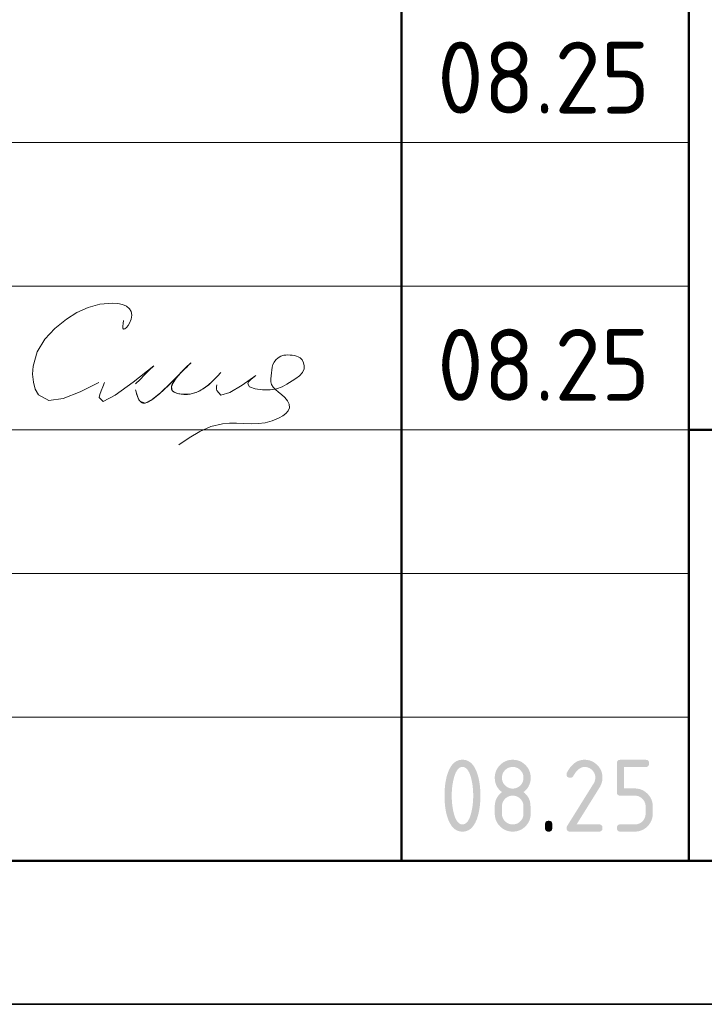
# Model space of a CAD drawing. Header units: millimetres. Extents: x 0 to 21000, y -5 to 14850.
# Tile 11 of 23: x 13586 to 14777, y 0 to 1714. Entities that reach past the tile are written whole.
import ezdxf

# ---------------------------------------------------------------- set-up
doc = ezdxf.new("R2010")
doc.units = ezdxf.units.MM
doc.layers.add('Standard', color=7, linetype='Continuous', lineweight=25)
doc.styles.add('ISOCPEUR', font='txt')

msp = doc.modelspace()

# ---------------------------------------------------------------- hatches: boundary and pattern name
at = {"layer": 'Standard', "linetype": 'Continuous', "lineweight": 25, "transparency": 33554687}
h = msp.add_hatch(color=7, dxfattribs=at)
h.paths.add_polyline_path([(14374.9, 363.1), (14374.9, 367), (14374.7, 370.8), (14374.5, 374.6), (14374.1, 378.2), (14373.7, 381.9), (14373.1, 385.4), (14372.4, 389), (14371.6, 392.4), (14371, 395), (14370.3, 397.3), (14369.6, 399.5), (14368.8, 401.5), (14368, 403.4), (14367.1, 405), (14366.2, 406.6), (14365.3, 407.9), (14364.3, 409.2), (14363.3, 410.2), (14362.2, 411.2), (14361.1, 411.8), (14360, 412.5), (14358.8, 412.8), (14357.5, 413.1), (14356.2, 413.1), (14355, 413.1), (14353.8, 412.8), (14352.6, 412.5), (14351.4, 411.8), (14350.3, 411.2), (14349.3, 410.2), (14348.2, 409.2), (14347.3, 407.9), (14346.3, 406.6), (14345.5, 405), (14344.6, 403.4), (14343.8, 401.4), (14343, 399.5), (14342.3, 397.2), (14341.6, 394.9), (14341, 392.3), (14340.1, 388.8), (14339.5, 385.2), (14338.8, 381.6), (14338.4, 378), (14338, 374.4), (14337.8, 370.6), (14337.6, 366.9), (14337.6, 363.1), (14337.6, 359.3), (14337.8, 355.5), (14338, 351.8), (14338.4, 348.1), (14338.8, 344.5), (14339.4, 340.9), (14340, 337.3), (14340.9, 333.9), (14341.5, 331.3), (14342.2, 329), (14342.9, 326.8), (14343.7, 324.8), (14344.5, 322.9), (14345.4, 321.3), (14346.3, 319.6), (14347.2, 318.4), (14348.2, 317.1), (14349.2, 316.1), (14350.3, 315.1), (14351.4, 314.5), (14352.5, 313.8), (14353.7, 313.5), (14354.9, 313.2), (14356.2, 313.2), (14357.5, 313.2), (14358.8, 313.5), (14360, 313.8), (14361.1, 314.5), (14362.2, 315.1), (14363.3, 316.1), (14364.3, 317.1), (14365.3, 318.4), (14366.2, 319.6), (14367.1, 321.3), (14368, 322.9), (14368.8, 324.8), (14369.6, 326.8), (14370.3, 329), (14371, 331.3), (14371.6, 333.9), (14372.4, 337.3), (14373.1, 340.9), (14373.7, 344.5), (14374.1, 348.1), (14374.5, 351.8), (14374.7, 355.5), (14374.9, 359.3)])
h.paths.add_polyline_path([(14387.4, 363.1), (14387.4, 360.4), (14387.4, 357.7), (14387.3, 355), (14387.1, 352.3), (14386.9, 349.7), (14386.7, 347.2), (14386.4, 344.7), (14386.1, 342.3), (14385.7, 339.9), (14385.3, 337.6), (14384.9, 335.3), (14384.4, 333), (14383.8, 330.8), (14383.2, 328.7), (14382.6, 326.5), (14382, 324.5), (14381, 321.5), (14379.8, 318.9), (14378.6, 316.3), (14377.3, 314.1), (14376, 311.8), (14374.6, 310), (14373.1, 308.1), (14371.5, 306.6), (14369.9, 305.1), (14368.1, 304), (14366.4, 302.9), (14364.5, 302.1), (14362.6, 301.4), (14360.5, 301), (14358.5, 300.6), (14356.2, 300.6), (14354, 300.6), (14352, 301), (14349.9, 301.4), (14348, 302.1), (14346.1, 302.9), (14344.3, 304), (14342.6, 305.1), (14341, 306.6), (14339.4, 308.1), (14337.9, 309.9), (14336.5, 311.8), (14335.2, 314), (14333.9, 316.2), (14332.7, 318.8), (14331.5, 321.4), (14330.5, 324.4), (14329.8, 326.4), (14329.2, 328.6), (14328.6, 330.7), (14328.1, 332.9), (14327.6, 335.2), (14327.2, 337.5), (14326.8, 339.8), (14326.4, 342.2), (14326.1, 344.7), (14325.8, 347.2), (14325.6, 349.7), (14325.4, 352.3), (14325.2, 354.9), (14325.1, 357.6), (14325.1, 360.3), (14325.1, 363.1), (14325.1, 365.9), (14325.1, 368.7), (14325.2, 371.4), (14325.4, 374), (14325.6, 376.6), (14325.8, 379.1), (14326.1, 381.6), (14326.4, 384), (14326.8, 386.5), (14327.2, 388.8), (14327.6, 391.1), (14328.1, 393.3), (14328.6, 395.6), (14329.2, 397.7), (14329.8, 399.8), (14330.5, 401.9), (14331.5, 404.8), (14332.7, 407.4), (14333.9, 410), (14335.2, 412.3), (14336.5, 414.5), (14337.9, 416.4), (14339.4, 418.2), (14341, 419.7), (14342.6, 421.2), (14344.3, 422.3), (14346.1, 423.4), (14348, 424.2), (14349.9, 424.9), (14352, 425.3), (14354, 425.6), (14356.2, 425.6), (14358.5, 425.6), (14360.5, 425.3), (14362.6, 424.9), (14364.5, 424.2), (14366.4, 423.4), (14368.1, 422.3), (14369.9, 421.2), (14371.5, 419.7), (14373.1, 418.2), (14374.6, 416.3), (14376, 414.5), (14377.3, 412.2), (14378.6, 410), (14379.8, 407.4), (14381, 404.8), (14382, 401.8), (14382.6, 399.7), (14383.2, 397.6), (14383.8, 395.5), (14384.4, 393.3), (14384.9, 391), (14385.3, 388.7), (14385.7, 386.4), (14386.1, 384), (14386.4, 381.6), (14386.7, 379.1), (14386.9, 376.5), (14387.1, 373.9), (14387.3, 371.3), (14387.4, 368.6), (14387.4, 365.9)], flags=16)
h = msp.add_hatch(color=7, dxfattribs=at)
h.paths.add_polyline_path([(14443.7, 313.2), (14445.6, 313.2), (14447.4, 313.5), (14449.2, 313.8), (14450.9, 314.5), (14452.6, 315.2), (14454.1, 316.2), (14455.6, 317.2), (14456.9, 318.6), (14458.3, 320), (14459.3, 321.5), (14460.3, 323), (14461, 324.7), (14461.7, 326.3), (14462, 328.1), (14462.3, 329.9), (14462.3, 331.9), (14462.3, 344.4), (14462.3, 346.4), (14462, 348.1), (14461.7, 349.9), (14461, 351.6), (14460.3, 353.3), (14459.3, 354.8), (14458.2, 356.3), (14456.9, 357.7), (14455.5, 359), (14454, 360.1), (14452.5, 361.1), (14450.8, 361.8), (14449.2, 362.5), (14447.4, 362.8), (14445.6, 363.2), (14443.7, 363.2), (14441.7, 363.2), (14439.9, 362.8), (14438.1, 362.5), (14436.5, 361.8), (14434.8, 361.1), (14433.3, 360.1), (14431.8, 359.1), (14430.4, 357.7), (14429.1, 356.3), (14428.1, 354.8), (14427, 353.3), (14426.4, 351.7), (14425.7, 350), (14425.3, 348.2), (14425, 346.4), (14425, 344.4), (14425, 331.9), (14425, 329.9), (14425.3, 328.1), (14425.7, 326.3), (14426.4, 324.7), (14427, 323), (14428.1, 321.5), (14429.1, 320), (14430.4, 318.6), (14431.8, 317.2), (14433.3, 316.2), (14434.8, 315.2), (14436.5, 314.5), (14438.1, 313.8), (14439.9, 313.5), (14441.7, 313.2)])
h.paths.add_polyline_path([(14443.7, 300.6), (14442.1, 300.6), (14440.5, 300.8), (14438.9, 300.9), (14437.4, 301.2), (14435.9, 301.5), (14434.5, 301.9), (14433.1, 302.4), (14431.7, 302.9), (14430.3, 303.5), (14429, 304.2), (14427.7, 304.9), (14426.4, 305.8), (14425.1, 306.6), (14423.9, 307.6), (14422.7, 308.6), (14421.6, 309.8), (14420.5, 310.9), (14419.5, 312.1), (14418.5, 313.3), (14417.6, 314.6), (14416.8, 315.9), (14416, 317.2), (14415.3, 318.5), (14414.8, 319.9), (14414.2, 321.3), (14413.8, 322.7), (14413.3, 324.1), (14413.1, 325.6), (14412.8, 327.1), (14412.6, 328.7), (14412.5, 330.3), (14412.5, 331.9), (14412.5, 344.4), (14412.5, 346.3), (14412.7, 348.2), (14412.9, 350), (14413.3, 351.8), (14413.7, 353.5), (14414.2, 355.2), (14414.8, 356.8), (14415.6, 358.4), (14416.4, 360), (14417.4, 361.4), (14418.4, 362.9), (14419.5, 364.3), (14420.7, 365.7), (14422.1, 366.9), (14423.4, 368.2), (14425, 369.4), (14423.4, 370.6), (14422.1, 371.9), (14420.7, 373.1), (14419.5, 374.5), (14418.4, 375.9), (14417.4, 377.3), (14416.4, 378.8), (14415.6, 380.4), (14414.8, 381.9), (14414.2, 383.6), (14413.7, 385.3), (14413.3, 387), (14412.9, 388.8), (14412.7, 390.6), (14412.5, 392.4), (14412.5, 394.4), (14412.5, 396), (14412.6, 397.6), (14412.8, 399.1), (14413.1, 400.6), (14413.3, 402.1), (14413.8, 403.6), (14414.2, 405), (14414.8, 406.4), (14415.3, 407.8), (14416, 409.1), (14416.8, 410.4), (14417.6, 411.7), (14418.5, 413), (14419.5, 414.2), (14420.5, 415.4), (14421.6, 416.5), (14422.7, 417.6), (14423.9, 418.6), (14425.1, 419.6), (14426.4, 420.5), (14427.7, 421.4), (14429, 422.1), (14430.3, 422.8), (14431.7, 423.4), (14433.1, 423.9), (14434.5, 424.4), (14435.9, 424.8), (14437.4, 425.1), (14438.9, 425.4), (14440.5, 425.5), (14442.1, 425.6), (14443.7, 425.6), (14445.3, 425.6), (14446.9, 425.5), (14448.4, 425.4), (14449.9, 425.1), (14451.4, 424.8), (14452.8, 424.4), (14454.3, 423.9), (14455.7, 423.4), (14457, 422.8), (14458.4, 422.1), (14459.7, 421.4), (14460.9, 420.5), (14462.2, 419.6), (14463.4, 418.6), (14464.6, 417.6), (14465.7, 416.5), (14466.9, 415.4), (14467.9, 414.2), (14468.9, 413), (14469.7, 411.7), (14470.6, 410.4), (14471.3, 409.1), (14472, 407.8), (14472.6, 406.4), (14473.2, 405), (14473.6, 403.6), (14474, 402.1), (14474.3, 400.6), (14474.6, 399.1), (14474.7, 397.6), (14474.9, 396), (14474.9, 394.4), (14474.9, 392.4), (14474.7, 390.6), (14474.5, 388.8), (14474.1, 387), (14473.7, 385.3), (14473.1, 383.6), (14472.5, 381.9), (14471.7, 380.4), (14471, 378.8), (14470, 377.3), (14469, 375.9), (14467.8, 374.5), (14466.7, 373.1), (14465.3, 371.9), (14463.9, 370.6), (14462.3, 369.4), (14464.6, 367.7), (14466.4, 365.8), (14468.3, 363.9), (14469.7, 361.8), (14471.1, 359.7), (14472.1, 357.4), (14473.1, 355.1), (14473.7, 352.6), (14473.9, 352), (14474, 351.2), (14474.1, 350.4), (14474.2, 349.5), (14474.3, 348.5), (14474.4, 347.4), (14474.5, 346.2), (14474.6, 344.9), (14474.6, 343.6), (14474.7, 342.2), (14474.8, 340.7), (14474.8, 339.1), (14474.8, 337.5), (14474.8, 335.7), (14474.9, 333.9), (14474.9, 331.9), (14474.9, 330.3), (14474.7, 328.7), (14474.6, 327.1), (14474.3, 325.6), (14474, 324.1), (14473.6, 322.7), (14473.2, 321.3), (14472.6, 319.9), (14472, 318.5), (14471.3, 317.2), (14470.6, 315.9), (14469.7, 314.6), (14468.9, 313.3), (14467.9, 312.1), (14466.9, 310.9), (14465.7, 309.8), (14464.6, 308.6), (14463.4, 307.6), (14462.2, 306.6), (14460.9, 305.8), (14459.7, 304.9), (14458.4, 304.2), (14457, 303.5), (14455.7, 302.9), (14454.3, 302.4), (14452.8, 301.9), (14451.4, 301.5), (14449.9, 301.2), (14448.4, 300.9), (14446.9, 300.8), (14445.3, 300.6)], flags=16)
h.paths.add_polyline_path([(14443.7, 375.6), (14445.6, 375.6), (14447.4, 376), (14449.2, 376.3), (14450.9, 377), (14452.6, 377.7), (14454.1, 378.7), (14455.6, 379.7), (14456.9, 381.1), (14458.3, 382.4), (14459.3, 383.9), (14460.3, 385.4), (14461, 387.1), (14461.7, 388.8), (14462, 390.6), (14462.3, 392.4), (14462.3, 394.4), (14462.3, 396.3), (14462, 398.1), (14461.7, 399.9), (14461, 401.6), (14460.3, 403.2), (14459.3, 404.7), (14458.2, 406.2), (14456.9, 407.6), (14455.5, 409), (14454, 410), (14452.5, 411.1), (14450.8, 411.7), (14449.2, 412.4), (14447.4, 412.8), (14445.6, 413.1), (14443.7, 413.1), (14441.7, 413.1), (14439.9, 412.8), (14438.1, 412.4), (14436.5, 411.7), (14434.8, 411.1), (14433.3, 410), (14431.8, 409), (14430.4, 407.7), (14429.1, 406.3), (14428.1, 404.8), (14427, 403.3), (14426.4, 401.6), (14425.7, 400), (14425.3, 398.1), (14425, 396.3), (14425, 394.4), (14425, 392.4), (14425.3, 390.6), (14425.7, 388.8), (14426.4, 387.1), (14427, 385.4), (14428.1, 383.9), (14429.1, 382.4), (14430.4, 381.1), (14431.8, 379.7), (14433.3, 378.7), (14434.8, 377.7), (14436.5, 377), (14438.1, 376.3), (14439.9, 376), (14441.7, 375.6)])
for points in [[(14568.6, 425.6), (14570.2, 425.6), (14571.8, 425.5), (14573.3, 425.4), (14574.8, 425.1), (14576.3, 424.8), (14577.8, 424.4), (14579.2, 423.9), (14580.6, 423.4), (14582, 422.8), (14583.3, 422.1), (14584.6, 421.4), (14585.9, 420.5), (14587.1, 419.6), (14588.3, 418.6), (14589.5, 417.6), (14590.7, 416.5), (14591.8, 415.4), (14592.8, 414.2), (14593.8, 413), (14594.7, 411.7), (14595.5, 410.4), (14596.3, 409.1), (14597, 407.8), (14597.5, 406.4), (14598.1, 405), (14598.5, 403.6), (14599, 402.1), (14599.2, 400.6), (14599.5, 399.1), (14599.7, 397.6), (14599.8, 396), (14599.8, 394.4), (14599.8, 392.2), (14599.5, 389.9), (14599.1, 387.7), (14598.4, 385.5), (14597.7, 383.2), (14596.6, 380.9), (14595.6, 378.7), (14594.1, 376.4), (14554.8, 313.2), (14593.6, 313.2), (14594.4, 313.2), (14595, 313.1), (14595.7, 313), (14596.3, 312.8), (14596.9, 312.6), (14597.4, 312.3), (14597.9, 312), (14598.3, 311.6), (14598.7, 311.2), (14598.9, 310.7), (14599.2, 310.2), (14599.4, 309.6), (14599.6, 309.1), (14599.7, 308.4), (14599.8, 307.7), (14599.8, 306.9), (14599.8, 306.1), (14599.7, 305.4), (14599.6, 304.8), (14599.4, 304.2), (14599.2, 303.6), (14598.9, 303.1), (14598.7, 302.6), (14598.3, 302.2), (14597.9, 301.8), (14597.4, 301.5), (14596.9, 301.2), (14596.3, 301), (14595.7, 300.8), (14595, 300.7), (14594.4, 300.6), (14593.6, 300.6), (14543.6, 300.6), (14542.8, 300.6), (14542.1, 300.7), (14541.4, 300.8), (14540.9, 301), (14540.3, 301.2), (14539.8, 301.5), (14539.3, 301.8), (14538.9, 302.2), (14538.5, 302.6), (14538.2, 303.1), (14537.9, 303.6), (14537.7, 304.2), (14537.5, 304.7), (14537.4, 305.4), (14537.3, 306.1), (14537.3, 306.9), (14537.3, 307.8), (14537.6, 308.7), (14537.9, 309.6), (14538.4, 310.5), (14584.2, 384.1), (14585, 385.3), (14585.6, 386.6), (14586.2, 387.9), (14586.5, 389.1), (14586.9, 390.4), (14587.1, 391.7), (14587.3, 393.1), (14587.3, 394.4), (14587.3, 396.3), (14587, 398.1), (14586.6, 399.9), (14585.9, 401.6), (14585.3, 403.2), (14584.2, 404.7), (14583.2, 406.3), (14581.8, 407.6), (14580.5, 409), (14578.9, 410), (14577.4, 411.1), (14575.8, 411.7), (14574.1, 412.4), (14572.3, 412.8), (14570.5, 413.1), (14568.6, 413.1), (14567.3, 413.1), (14566, 412.9), (14564.7, 412.6), (14563.4, 412.1), (14562.1, 411.6), (14560.9, 410.9), (14559.6, 410.2), (14558.4, 409.2), (14557.2, 408.2), (14556, 407), (14554.8, 405.8), (14553.6, 404.3), (14552.4, 402.8), (14551.3, 401.1), (14550.1, 399.4), (14549, 397.4), (14548.6, 396.6), (14548, 396.1), (14547.5, 395.5), (14546.8, 395.1), (14546.1, 394.8), (14545.3, 394.6), (14544.5, 394.4), (14543.6, 394.4), (14542.8, 394.4), (14542.1, 394.5), (14541.4, 394.6), (14540.9, 394.8), (14540.3, 395), (14539.8, 395.3), (14539.3, 395.6), (14538.9, 395.9), (14538.5, 396.3), (14538.2, 396.8), (14537.9, 397.3), (14537.7, 397.9), (14537.5, 398.5), (14537.4, 399.2), (14537.3, 399.8), (14537.3, 400.6), (14537.3, 401.3), (14537.5, 402), (14537.6, 402.6), (14537.9, 403.2), (14539.4, 406), (14540.9, 408.4), (14542.5, 410.9), (14544.2, 413), (14545.9, 415.1), (14547.7, 416.9), (14549.5, 418.6), (14551.4, 420), (14553.3, 421.4), (14555.3, 422.5), (14557.4, 423.5), (14559.5, 424.2), (14561.7, 424.9), (14563.9, 425.3), (14566.2, 425.6)], [(14624.8, 369.4), (14624.8, 419.4), (14624.8, 420.2), (14624.9, 420.9), (14625, 421.5), (14625.2, 422.1), (14625.4, 422.7), (14625.7, 423.2), (14626, 423.7), (14626.4, 424.1), (14626.7, 424.5), (14627.2, 424.8), (14627.7, 425.1), (14628.3, 425.3), (14628.9, 425.4), (14629.6, 425.5), (14630.3, 425.6), (14631, 425.6), (14674.7, 425.6), (14675.4, 425.6), (14676.1, 425.5), (14676.8, 425.4), (14677.4, 425.3), (14678, 425.1), (14678.5, 424.8), (14679, 424.5), (14679.3, 424.1), (14679.7, 423.7), (14680, 423.2), (14680.3, 422.7), (14680.5, 422.1), (14680.7, 421.5), (14680.8, 420.8), (14680.9, 420.2), (14680.9, 419.4), (14680.9, 418.6), (14680.8, 417.9), (14680.7, 417.2), (14680.5, 416.6), (14680.3, 416.1), (14680, 415.6), (14679.7, 415.1), (14679.3, 414.7), (14679, 414.3), (14678.5, 414), (14678, 413.7), (14677.4, 413.5), (14676.8, 413.3), (14676.1, 413.2), (14675.4, 413.1), (14674.7, 413.1), (14637.3, 413.1), (14637.3, 375.7), (14656, 375.7), (14657.6, 375.7), (14659.2, 375.5), (14660.8, 375.4), (14662.2, 375.1), (14663.7, 374.8), (14665.2, 374.4), (14666.6, 373.9), (14668, 373.4), (14669.4, 372.8), (14670.7, 372.1), (14672, 371.4), (14673.3, 370.5), (14674.5, 369.6), (14675.7, 368.6), (14676.9, 367.6), (14678.1, 366.5), (14679.2, 365.3), (14680.2, 364.1), (14681.2, 362.9), (14682.1, 361.7), (14682.9, 360.4), (14683.6, 359.1), (14684.3, 357.7), (14684.9, 356.4), (14685.5, 355), (14685.9, 353.5), (14686.3, 352.1), (14686.6, 350.6), (14686.9, 349.1), (14687, 347.6), (14687.2, 346), (14687.2, 344.4), (14687.2, 331.9), (14687.2, 330.3), (14687, 328.7), (14686.9, 327.2), (14686.6, 325.7), (14686.3, 324.1), (14685.9, 322.7), (14685.5, 321.3), (14684.9, 319.9), (14684.3, 318.5), (14683.6, 317.2), (14682.9, 315.9), (14682, 314.6), (14681.2, 313.3), (14680.2, 312.1), (14679.2, 310.9), (14678, 309.8), (14676.9, 308.6), (14675.7, 307.6), (14674.5, 306.6), (14673.2, 305.8), (14671.9, 304.9), (14670.6, 304.2), (14669.3, 303.5), (14667.9, 302.9), (14666.5, 302.4), (14665.1, 301.9), (14663.7, 301.5), (14662.2, 301.2), (14660.7, 300.9), (14659.1, 300.8), (14657.6, 300.6), (14656, 300.6), (14631, 300.6), (14630.3, 300.6), (14629.6, 300.7), (14628.9, 300.8), (14628.3, 301), (14627.7, 301.2), (14627.2, 301.5), (14626.7, 301.8), (14626.4, 302.2), (14626, 302.6), (14625.7, 303.1), (14625.4, 303.6), (14625.2, 304.2), (14625, 304.8), (14624.9, 305.4), (14624.8, 306.1), (14624.8, 306.9), (14624.8, 307.7), (14624.9, 308.4), (14625, 309.1), (14625.2, 309.6), (14625.4, 310.2), (14625.7, 310.7), (14626, 311.2), (14626.4, 311.6), (14626.7, 312), (14627.2, 312.3), (14627.7, 312.6), (14628.3, 312.8), (14628.9, 313), (14629.6, 313.1), (14630.3, 313.2), (14631, 313.2), (14656, 313.2), (14657.9, 313.2), (14659.7, 313.5), (14661.5, 313.8), (14663.2, 314.5), (14664.9, 315.2), (14666.4, 316.2), (14667.9, 317.2), (14669.2, 318.6), (14670.6, 320), (14671.6, 321.5), (14672.6, 323), (14673.3, 324.7), (14674, 326.3), (14674.3, 328.1), (14674.7, 329.9), (14674.7, 331.9), (14674.7, 344.4), (14674.7, 346.3), (14674.3, 348.1), (14674, 349.9), (14673.3, 351.6), (14672.6, 353.3), (14671.6, 354.8), (14670.6, 356.3), (14669.2, 357.7), (14667.8, 359), (14666.3, 360.1), (14664.8, 361.1), (14663.1, 361.8), (14661.5, 362.5), (14659.7, 362.8), (14657.9, 363.1), (14656, 363.1), (14631, 363.1), (14630.3, 363.1), (14629.6, 363.2), (14628.9, 363.3), (14628.3, 363.5), (14627.7, 363.7), (14627.2, 364), (14626.7, 364.3), (14626.4, 364.7), (14626, 365.1), (14625.7, 365.6), (14625.4, 366.1), (14625.2, 366.7), (14625, 367.2), (14624.9, 367.9), (14624.8, 368.6)], [(14499.9, 313.2), (14499.9, 313.9), (14500, 314.6), (14500.1, 315.3), (14500.3, 315.9), (14500.5, 316.5), (14500.8, 317), (14501.1, 317.5), (14501.5, 317.9), (14501.9, 318.3), (14502.4, 318.5), (14502.8, 318.8), (14503.4, 319), (14504, 319.2), (14504.7, 319.3), (14505.4, 319.4), (14506.2, 319.4), (14507, 319.4), (14507.6, 319.3), (14508.3, 319.2), (14508.9, 319), (14509.5, 318.8), (14510, 318.5), (14510.5, 318.3), (14510.9, 317.9), (14511.3, 317.5), (14511.6, 317), (14511.8, 316.5), (14512, 315.9), (14512.2, 315.3), (14512.3, 314.6), (14512.4, 313.9), (14512.4, 313.2), (14512.4, 306.9), (14512.4, 306.1), (14512.3, 305.4), (14512.2, 304.8), (14512, 304.2), (14511.8, 303.6), (14511.6, 303.1), (14511.3, 302.6), (14510.9, 302.2), (14510.5, 301.8), (14510, 301.5), (14509.5, 301.2), (14508.9, 301), (14508.3, 300.8), (14507.6, 300.7), (14507, 300.6), (14506.2, 300.6), (14505.4, 300.6), (14504.7, 300.7), (14504, 300.8), (14503.4, 301), (14502.8, 301.2), (14502.4, 301.5), (14501.9, 301.8), (14501.5, 302.2), (14501.1, 302.6), (14500.8, 303.1), (14500.5, 303.6), (14500.3, 304.2), (14500.1, 304.8), (14500, 305.4), (14499.9, 306.1), (14499.9, 306.9)]]:
    msp.add_hatch(color=7, dxfattribs=at).paths.add_polyline_path(points, flags=16)

# ---------------------------------------------------------------- linework, layer by layer
at = {"layer": 'Standard', "color": 7, "linetype": 'Continuous', "lineweight": 50, "transparency": 33554687}
for p, q in [((14250, 250), (14250, 3000)), ((14750, 250), (14750, 3000)), ((14750, 1000), (20750, 1000))]:
    msp.add_line(p, q, dxfattribs=at)
at = {"layer": 'Standard', "color": 7, "linetype": 'Continuous', "lineweight": 13, "transparency": 33554687}
for p, q in [((11500, 1500), (14750, 1500)), ((11500, 1250), (14750, 1250)), ((11500, 1250), (14750, 1250)), ((11500, 1000), (14750, 1000)), ((11500, 1000), (14750, 1000)), ((11500, 750), (14750, 750)), ((11500, 500), (14750, 500))]:
    msp.add_line(p, q, dxfattribs=at)
at = {"layer": 'Standard', "color": 7, "linetype": 'Continuous', "lineweight": 25, "transparency": 33554687}
msp.add_line((11500, 250), (20750, 250), dxfattribs=at)
msp.add_line((11500, 250), (20750, 250), dxfattribs=at)
msp.add_line((11500, 250), (20750, 250), dxfattribs=at)
msp.add_lwpolyline([(0, 0), (21000, 0), (21000, 14850), (0, 14850), (0, 0)], close=True, dxfattribs=at)
at = {"layer": 'Standard', "color": 7, "linetype": 'Continuous', "lineweight": 35, "transparency": 33554687}
msp.add_lwpolyline([(21000, 14850), (0, 14850), (0, 0), (21000, 0), (21000, 14850)], dxfattribs=at)
at = {"layer": 'Standard', "color": 7, "linetype": 'Continuous', "lineweight": 50, "transparency": 33554687}
msp.add_lwpolyline([(1000, 14600), (20750, 14600), (20750, 250), (1000, 250), (1000, 14600)], close=True, dxfattribs=at)
at = {"layer": 'Standard', "color": 7, "linetype": 'Continuous', "lineweight": 25, "transparency": 33554687}
msp.add_lwpolyline([(20750, 3000), (11500, 3000), (11500, 250), (20750, 250), (20750, 3000)], dxfattribs=at)
at = {"layer": 'Standard', "color": 250, "linetype": 'Continuous', "lineweight": 18, "true_color": 0x2d2d2d, "transparency": 33554687}
for points in [[(13766.8, 1190.3), (13766.1, 1185), (13765.6, 1180.4), (13765.8, 1176.9), (13766.8, 1175.3), (13768.9, 1175.8), (13771.7, 1178.2), (13774.7, 1181.7), (13777.4, 1185.9), (13780.3, 1192.9), (13781.2, 1199.7), (13780.2, 1205.8), (13777.4, 1210.9), (13772, 1215.5), (13764.8, 1218.4), (13756.6, 1219.9), (13748, 1220.5), (13725.6, 1218.8), (13705, 1213), (13685.8, 1204), (13667.7, 1192.5), (13647.5, 1176.5), (13629.9, 1157.8), (13616.6, 1136), (13609.4, 1110.8), (13608.7, 1096.7), (13609.9, 1082.9), (13613.3, 1070.5), (13618.7, 1060.7), (13636.7, 1051.3), (13661.8, 1054.6), (13691.6, 1066.3), (13723.8, 1082.2)], [(13935.9, 1099.6), (13935.6, 1099.3), (13935.4, 1099), (13935.1, 1098.7), (13934.9, 1098.4), (13931.1, 1094.4), (13927.3, 1090.3), (13923.4, 1086.4), (13919.4, 1082.5), (13916.8, 1080.2), (13914.3, 1078), (13911.6, 1075.9), (13908.9, 1073.8), (13906.6, 1072.3), (13904.3, 1070.8), (13902, 1069.4), (13899.5, 1068), (13897.4, 1067), (13895.2, 1066), (13893, 1065.1), (13890.8, 1064.3), (13888.7, 1063.6), (13886.5, 1063), (13884.4, 1062.5), (13882.2, 1062.2), (13880, 1061.9), (13877.9, 1061.7), (13875.7, 1061.6), (13873.6, 1061.5), (13871.4, 1061.6), (13869.2, 1061.8), (13867, 1062), (13864.8, 1062.4), (13863.1, 1062.7), (13861.3, 1063.2), (13859.6, 1063.7), (13857.9, 1064.3), (13856.8, 1064.7), (13855.7, 1065.2), (13854.7, 1065.8), (13853.7, 1066.5), (13853.1, 1066.9), (13852.6, 1067.4), (13852, 1067.9), (13851.5, 1068.5), (13851.2, 1069), (13850.9, 1069.5), (13850.7, 1070.1), (13850.4, 1070.6), (13850.3, 1071.2), (13850.1, 1071.9), (13850.1, 1072.5), (13850, 1073.2), (13850.1, 1074.1), (13850.2, 1075), (13850.4, 1075.8), (13850.6, 1076.7), (13851, 1078.1), (13851.6, 1079.4), (13852.2, 1080.7), (13852.8, 1081.9), (13854.1, 1084), (13855.4, 1085.9), (13856.8, 1087.9), (13858.2, 1089.8), (13860.9, 1093.2), (13863.7, 1096.5), (13866.6, 1099.7), (13869.7, 1102.8), (13873.1, 1106), (13876.6, 1109.2), (13880, 1112.6), (13883.4, 1116.2), (13883.5, 1116.3), (13883.6, 1116.4), (13883.7, 1116.5), (13883.8, 1116.6), (13883.8, 1116.6), (13883.8, 1116.6), (13883.8, 1116.6), (13883.8, 1116.6), (13883.8, 1116.6), (13883.8, 1116.6), (13883.8, 1116.6), (13883.8, 1116.6), (13883.8, 1116.6), (13883.8, 1116.6), (13883.8, 1116.6), (13883.8, 1116.6), (13883.8, 1116.6), (13883.8, 1116.6), (13883.8, 1116.6), (13883.8, 1116.5), (13883.8, 1116.5), (13883.7, 1116.4), (13883.6, 1116.3), (13883.6, 1116.2), (13877.4, 1110.8), (13871.8, 1105.2), (13866.4, 1099.5), (13861.1, 1093.8), (13853.5, 1085.9), (13845.6, 1078), (13837.6, 1070.4), (13829.3, 1062.9), (13826.5, 1060.4), (13823.6, 1057.9), (13820.6, 1055.5), (13817.6, 1053.3), (13815.8, 1052), (13814, 1050.8), (13812.2, 1049.7), (13810.2, 1048.7), (13809, 1048.2), (13807.8, 1047.7), (13806.6, 1047.3), (13805.3, 1046.9), (13804.4, 1046.7), (13803.5, 1046.6), (13802.6, 1046.6), (13801.7, 1046.6), (13801, 1046.7), (13800.3, 1046.8), (13799.7, 1046.9), (13799, 1047.2), (13798.4, 1047.4), (13797.8, 1047.8), (13797.2, 1048.1), (13796.6, 1048.6), (13796, 1049.1), (13795.4, 1049.7), (13794.9, 1050.4), (13794.4, 1051.1), (13793.6, 1052.3), (13792.9, 1053.6), (13792.3, 1054.9), (13791.7, 1056.3), (13790.5, 1059.6), (13789.4, 1062.9), (13788.5, 1066.3), (13787.6, 1069.8)], [(13787.6, 1069.8), (13789.2, 1064), (13790.9, 1058.5), (13792.8, 1053.7), (13795.1, 1050), (13804.3, 1046.7), (13816.6, 1052.6), (13831.4, 1064.8), (13848, 1080.8), (13861.9, 1094.6), (13874.2, 1106.7), (13882.1, 1114.7), (13883.3, 1116.2), (13880.8, 1113.9), (13876.6, 1109.8), (13871.3, 1104.5), (13865.6, 1098.5), (13858.5, 1090.1), (13852.9, 1082), (13850.1, 1074.6), (13851.5, 1068.6), (13854.5, 1065.9), (13858.9, 1063.9), (13864, 1062.5), (13869.5, 1061.8), (13882.4, 1062.2), (13894.2, 1065.6), (13905, 1071.2), (13914.7, 1078.4), (13920.3, 1083.4), (13925.6, 1088.6), (13930.8, 1094.1), (13935.9, 1099.6)], [(13996.9, 1094.4), (13991.9, 1090.7), (13987.5, 1087), (13984.3, 1083.5), (13982.8, 1080.3), (13986, 1075), (13995.6, 1071.5), (14008.5, 1069.6), (14021.7, 1069.7), (14033, 1071.6), (14042.4, 1075.1), (14051, 1079.7), (14059.8, 1085.2), (14066.7, 1089.4), (14073.1, 1094.2), (14078.3, 1099.7), (14081, 1106.4), (14081.1, 1111.6), (14079.8, 1116.9), (14077.3, 1121.7), (14073.7, 1125.5), (14070.7, 1127.2), (14067.4, 1128.4), (14063.9, 1129.2), (14060.3, 1129.7), (14056.5, 1130.1), (14052.8, 1130.3), (14049.1, 1130.2), (14045.4, 1129.7), (14040.3, 1128), (14035.7, 1125.4), (14031.6, 1121.9), (14028.5, 1117.9), (14026.5, 1113.6), (14025.3, 1109), (14024.6, 1104.1), (14024, 1099.1), (14023.3, 1093.8), (14022.9, 1088.6), (14023, 1083.6), (14024, 1079.1), (14026.8, 1074.3), (14031.1, 1070), (14036.2, 1065.8), (14041.7, 1061.4), (14047.3, 1056.1), (14051.9, 1050.3), (14054.8, 1044.4), (14055.4, 1038.5), (14053.3, 1033.3), (14049.2, 1028.6), (14043.8, 1024.4), (14037.7, 1020.8), (14025.4, 1015.5), (14013.3, 1012.4), (14001, 1011), (13988.7, 1010.7), (13976.2, 1011.2), (13963.5, 1011.7), (13951, 1011.7), (13938.7, 1010.7), (13918.8, 1005.6), (13899.7, 997), (13881.1, 986.1), (13862.9, 974)], [(13733.8, 1082.2), (13730.7, 1074.8), (13728, 1067.8), (13725.8, 1061.5), (13724.6, 1056.3), (13731.1, 1049.3), (13752.3, 1060.2), (13783.4, 1082.9), (13819.4, 1111.6)], [(13819.4, 1111.6), (13811.4, 1103.6), (13803.5, 1095.7), (13795.5, 1087.7), (13787.6, 1079.8)], [(13928.8, 1078.4), (13928.7, 1075.7), (13928.6, 1073.1), (13928.6, 1070.6), (13928.8, 1068.4), (13936, 1060.6), (13951.6, 1065.1), (13972.9, 1077.7), (13996.9, 1094.4)]]:
    msp.add_lwpolyline(points, dxfattribs=at)

# ---------------------------------------------------------------- texts
at = {"layer": 'Standard', "color": 7, "linetype": 'Continuous', "lineweight": 25, "transparency": 33554687, "char_height": 125, "width": 445.84, "attachment_point": 7, "style": 'ISOCPEUR'}
for insert in [(14312.5, 1550.6), (14312.5, 1050.6)]:
    msp.add_mtext('\\W0.94;08.25', dxfattribs=dict(at, insert=insert))

doc.saveas('drawing.dxf')
